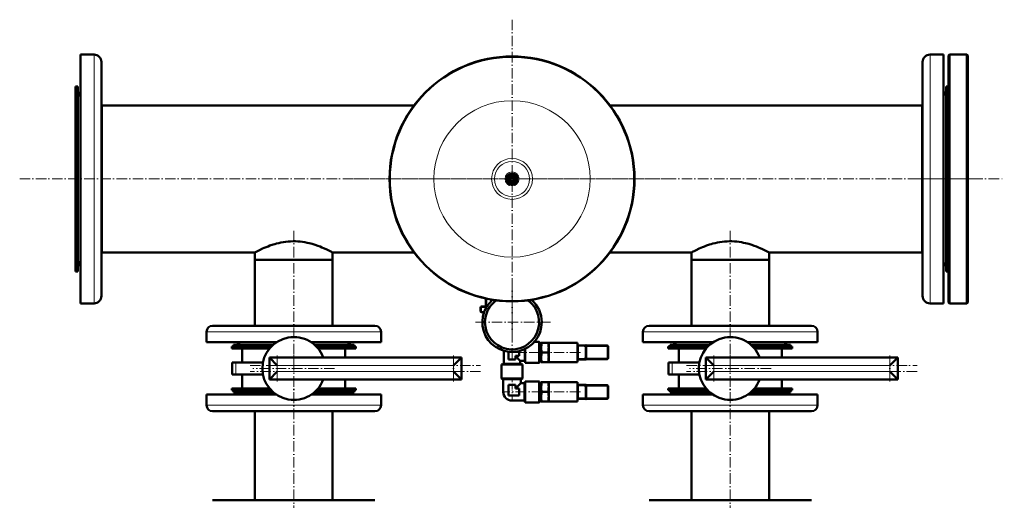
# Model space of a CAD drawing. Extents: x -2065 to 2446, y -1961 to 629.
# Tile 31 of 59: x -417 to 711, y -1120 to -569. Entities that reach past the tile are written whole.
import ezdxf

# ---------------------------------------------------------------- set-up
doc = ezdxf.new("R2010")
doc.units = 0
doc.linetypes.add('DASHDOT', pattern=[18.5, 12, -3, 0.5, -3])

msp = doc.modelspace()

# ---------------------------------------------------------------- linework, layer by layer
at = {"color": 7, "linetype": 'DASHDOT', "lineweight": 18}
for p, q in [((146.6, -569.1), (146.6, -933.8)), ((-417.4, -751.5), (710.6, -751.5)), ((328.9, -751.5), (-35.8, -751.5)), ((611.8, -751.5), (673.7, -751.5)), ((-103.4, -810.8), (-103.4, -953.5)), ((396.6, -810.8), (396.6, -953.5)), ((146.6, -871.5), (146.6, -959.9)), ((-103.4, -921.8), (-103.4, -1015.4)), ((190.8, -915.7), (102.4, -915.7)), ((396.6, -921.8), (396.6, -1015.4)), ((229.2, -943.4), (258, -943.4)), ((-122.4, -953.6), (-122.4, -983.6)), ((79.6, -953.6), (79.6, -983.6)), ((147.8, -950.2), (180.8, -950.2)), ((224.9, -950.2), (184.8, -950.2)), ((229.2, -956.9), (258, -956.9)), ((377.6, -953.6), (377.6, -983.6)), ((579.6, -953.6), (579.6, -983.6)), ((-153.4, -965.1), (110.6, -965.1)), ((-56.6, -968.6), (-150.2, -968.6)), ((346.6, -965.1), (610.6, -965.1)), ((443.4, -968.6), (349.8, -968.6)), ((110.6, -972.1), (-153.4, -972.1)), ((-103.4, -1156.2), (-103.4, -981)), ((610.6, -972.1), (346.6, -972.1)), ((396.6, -1156.2), (396.6, -981)), ((229.2, -988.7), (258, -988.7)), ((181.2, -995.4), (143.4, -995.4)), ((224.9, -995.4), (184.8, -995.4)), ((229.2, -1002.2), (258, -1002.2))]:
    msp.add_line(p, q, dxfattribs=at)
at = {"color": 7, "lineweight": 50}
for p, q in [((-347.8, -626.4), (-347.8, -609)), ((-347.8, -609), (-332.3, -609)), ((641, -609), (625.5, -609)), ((641, -609), (641, -876.5)), ((646.6, -610), (647.6, -609)), ((647.6, -894), (647.6, -609)), ((647.6, -609), (667.6, -609)), ((667.6, -894), (667.6, -609)), ((667.6, -609), (668.6, -610)), ((-323.8, -633.9), (-323.8, -617.5)), ((617, -617.5), (617, -869)), ((646.6, -893), (646.6, -610)), ((668.6, -893), (668.6, -610)), ((-347.8, -894), (-347.8, -626.4)), ((-323.8, -885.5), (-323.8, -633.9)), ((-353.4, -645.5), (-353.4, -700.6)), ((-350.8, -645.5), (-353.4, -645.5)), ((-350.8, -645.5), (-350.8, -700.6)), ((644, -802.3), (644, -645.5)), ((644, -645.5), (646.6, -645.5)), ((-350.8, -669.4), (-350.8, -658)), ((-350.8, -845), (-350.8, -669.4)), ((-323.4, -667.3), (-323.8, -667.3)), ((-323.4, -667.3), (-323.4, -711.1)), ((-323.4, -667.3), (34.3, -667.3)), ((-323.4, -835.6), (-323.4, -667.3)), ((258.8, -667.3), (616.6, -667.3)), ((616.6, -791.8), (616.6, -667.3)), ((616.6, -667.3), (617, -667.3)), ((616.6, -835.6), (616.6, -667.3)), ((-353.4, -700.6), (-353.4, -857.5)), ((-350.8, -700.6), (-350.8, -857.5)), ((-323.4, -711.1), (-323.4, -835.6)), ((141.1, -748.3), (143.8, -746.7)), ((141.1, -751.5), (141.1, -748.3)), ((141.1, -754.6), (141.1, -751.5)), ((143.8, -756.2), (141.1, -754.6)), ((143.8, -746.7), (146.6, -745.1)), ((146.6, -745.1), (149.3, -746.7)), ((149.3, -746.7), (152.1, -748.3)), ((152.1, -754.6), (149.3, -756.2)), ((152.1, -748.3), (152.1, -751.5)), ((152.1, -751.5), (152.1, -754.6)), ((146.6, -757.8), (143.8, -756.2)), ((149.3, -756.2), (146.6, -757.8)), ((616.6, -835.6), (616.6, -791.8)), ((644, -857.5), (644, -802.3)), ((-323.4, -835.6), (-323.8, -835.6)), ((-323.4, -835.6), (-147.9, -835.6)), ((-147.9, -835.6), (-147.9, -844.1)), ((-103.4, -844.1), (-147.9, -844.1)), ((-147.9, -919.6), (-147.9, -844.1)), ((-147.9, -844.1), (-59, -844.1)), ((-59, -844.1), (-103.4, -844.1)), ((-59, -835.6), (34.3, -835.6)), ((-59, -835.6), (-59, -844.1)), ((-59, -919.6), (-59, -844.1)), ((258.8, -835.6), (352.1, -835.6)), ((352.1, -835.6), (352.1, -844.1)), ((396.6, -844.1), (352.1, -844.1)), ((352.1, -919.6), (352.1, -844.1)), ((352.1, -844.1), (441, -844.1)), ((441, -844.1), (396.6, -844.1)), ((441, -835.6), (616.6, -835.6)), ((441, -835.6), (441, -844.1)), ((441, -919.6), (441, -844.1)), ((616.6, -835.6), (617, -835.6)), ((-350.8, -857.5), (-353.4, -857.5)), ((644, -857.5), (646.6, -857.5)), ((617, -869), (617, -885.5)), ((641, -876.5), (641, -894)), ((116.6, -896.7), (116.6, -888.7)), ((-347.8, -894), (-332.3, -894)), ((110.6, -903.2), (110.6, -898.7)), ((117.8, -897.7), (111.6, -897.7)), ((116.6, -897.2), (116.6, -896.7)), ((116.6, -897.7), (116.6, -897.2)), ((116.9, -897.7), (116.9, -897.7)), ((641, -894), (625.5, -894)), ((646.6, -893), (647.6, -894)), ((647.6, -894), (667.6, -894)), ((667.6, -894), (668.6, -893)), ((114.6, -904.2), (111.6, -904.2)), ((-58.8, -919.6), (-196.4, -919.6)), ((-10.4, -919.6), (-58.8, -919.6)), ((441.2, -919.6), (303.6, -919.6)), ((489.6, -919.6), (441.2, -919.6)), ((-203.4, -938.6), (-203.4, -926.6)), ((-3.4, -938.6), (-3.4, -926.6)), ((296.6, -938.6), (296.6, -926.6)), ((496.6, -938.6), (496.6, -926.6)), ((-123.3, -938.6), (-203.4, -938.6)), ((-174.4, -943.6), (-129.3, -943.6)), ((-174.4, -943.6), (-174.4, -945.6)), ((-174.4, -945.6), (-131.1, -945.6)), ((-172.4, -941.6), (-127.2, -941.6)), ((-172.4, -941.6), (-172.4, -943.6)), ((-172.4, -943.6), (-129.3, -943.6)), ((-127.2, -941.6), (-162.9, -941.6)), ((-162.4, -945.6), (-162.4, -961.6)), ((-55.5, -938.6), (-83.5, -938.6)), ((-79.6, -941.6), (-42.9, -941.6)), ((-74.9, -941.6), (-79.6, -941.6)), ((-77.5, -943.6), (-32.4, -943.6)), ((-77.5, -943.6), (-42.9, -943.6)), ((-75.7, -945.6), (-32.4, -945.6)), ((-43.9, -941.6), (-74.9, -941.6)), ((-3.4, -938.6), (-55.5, -938.6)), ((-44.4, -945.6), (-44.4, -956.1)), ((-42.9, -941.6), (-34.4, -941.6)), ((-42.9, -943.6), (-34.4, -943.6)), ((-34.4, -941.6), (-34.4, -943.6)), ((-32.4, -943.6), (-32.4, -945.6)), ((161.1, -950.2), (161.1, -946.5)), ((161.7, -950.2), (161.7, -946.1)), ((172.1, -938.2), (177.8, -938.2)), ((177.8, -950.2), (177.8, -938.2)), ((178.1, -938.5), (177.8, -938.2)), ((178.1, -950.2), (178.1, -938.5)), ((178.1, -939.7), (180.1, -939.7)), ((180.1, -939.2), (180.5, -939.2)), ((180.1, -939.2), (180.1, -944.7)), ((180.1, -944.7), (180.1, -955.7)), ((180.5, -939.2), (188.1, -939.2)), ((188.1, -939.2), (188.6, -939.2)), ((188.6, -939.2), (188.6, -944.7)), ((188.6, -939.2), (221.6, -939.2)), ((188.6, -944.7), (188.6, -950.2)), ((221.6, -942.1), (221.6, -939.2)), ((221.6, -942), (222.1, -942)), ((221.6, -942.7), (221.6, -942.1)), ((221.6, -950.2), (221.6, -942.7)), ((222.1, -943.2), (222.1, -942)), ((231.1, -942.2), (222.1, -942.2)), ((222.1, -943.2), (222.1, -957.2)), ((231.1, -941.9), (231.1, -943.2)), ((231.6, -941.9), (231.1, -941.9)), ((231.1, -957.2), (231.1, -943.2)), ((231.6, -943.2), (231.6, -941.9)), ((255.6, -942.4), (231.6, -942.4)), ((231.6, -943.2), (231.6, -957.2)), ((239.3, -942.3), (241.3, -942.3)), ((239.4, -942.3), (239.3, -942.3)), ((239.3, -942.4), (239.3, -942.3)), ((239.3, -942.4), (239.3, -942.3)), ((239.3, -942.4), (239.3, -942.3)), ((241.3, -942.3), (241.3, -942.3)), ((241.3, -942.4), (241.3, -942.3)), ((241.3, -942.4), (241.3, -942.3)), ((241.3, -942.4), (241.3, -942.3)), ((243.7, -942.3), (242.7, -942.3)), ((242.7, -942.4), (242.7, -942.3)), ((243.3, -942.3), (242.9, -942.3)), ((243.3, -942.3), (244, -942.3)), ((243.7, -942.3), (244.6, -942.3)), ((243.7, -942.4), (243.7, -942.3)), ((244, -942.3), (246.5, -942.3)), ((247.5, -942.3), (244.6, -942.3)), ((244.6, -942.4), (244.6, -942.3)), ((245.8, -942.3), (247, -942.3)), ((247, -942.3), (248.2, -942.3)), ((247.5, -942.4), (247.5, -942.3)), ((248.2, -942.4), (248.2, -942.3)), ((256.6, -956.9), (256.6, -943.4)), ((376.7, -938.6), (296.6, -938.6)), ((325.6, -943.6), (370.7, -943.6)), ((325.6, -943.6), (325.6, -945.6)), ((325.6, -945.6), (368.9, -945.6)), ((327.6, -941.6), (372.8, -941.6)), ((327.6, -941.6), (327.6, -943.6)), ((327.6, -943.6), (370.7, -943.6)), ((372.8, -941.6), (337.1, -941.6)), ((337.6, -945.6), (337.6, -961.6)), ((444.5, -938.6), (416.5, -938.6)), ((420.4, -941.6), (457.1, -941.6)), ((425.1, -941.6), (420.4, -941.6)), ((422.5, -943.6), (467.6, -943.6)), ((422.5, -943.6), (457.1, -943.6)), ((424.3, -945.6), (467.6, -945.6)), ((456.1, -941.6), (425.1, -941.6)), ((496.6, -938.6), (444.5, -938.6)), ((455.6, -945.6), (455.6, -956.1)), ((457.1, -941.6), (465.6, -941.6)), ((457.1, -943.6), (465.6, -943.6)), ((465.6, -941.6), (465.6, -943.6)), ((467.6, -943.6), (467.6, -945.6)), ((-131.4, -956.1), (88.6, -956.1)), ((-131.4, -981.1), (-131.4, -956.1)), ((-122.4, -965.1), (-131.4, -956.1)), ((79.6, -965.1), (88.6, -956.1)), ((88.6, -981.1), (88.6, -956.1)), ((137.1, -963.4), (137.1, -948.3)), ((142.6, -958.2), (142.6, -949.5)), ((150.6, -958.2), (142.6, -958.2)), ((154.6, -954.2), (150.6, -954.2)), ((150.6, -954.2), (150.6, -958.2)), ((156.1, -959.7), (150.6, -954.2)), ((154.6, -948.7), (154.6, -954.2)), ((161.1, -959.7), (161.1, -950.2)), ((161.7, -962.2), (161.7, -950.2)), ((177.8, -962.2), (177.8, -950.2)), ((178.1, -961.9), (178.1, -950.2)), ((180.1, -955.7), (180.1, -961.2)), ((180.5, -950.2), (188.1, -950.2)), ((188.6, -950.2), (188.6, -955.7)), ((188.6, -955.7), (188.6, -961.2)), ((221.6, -957.6), (221.6, -950.2)), ((221.6, -958.2), (221.6, -957.6)), ((221.6, -961.2), (221.6, -958.2)), ((221.6, -958.3), (222.1, -958.3)), ((222.1, -958.3), (222.1, -957.2)), ((222.1, -958.2), (231.1, -958.2)), ((231.1, -957.2), (231.1, -958.4)), ((231.6, -958.4), (231.1, -958.4)), ((231.6, -958.4), (231.6, -957.2)), ((231.6, -957.9), (255.6, -957.9)), ((256.6, -950.1), (256.6, -950.2)), ((256.6, -950.2), (256.6, -950.2)), ((368.6, -956.1), (588.6, -956.1)), ((368.6, -981.1), (368.6, -956.1)), ((377.6, -965.1), (368.6, -956.1)), ((579.6, -965.1), (588.6, -956.1)), ((588.6, -981.1), (588.6, -956.1)), ((-169.9, -961.6), (-174, -961.6)), ((-174, -975.6), (-174, -961.6)), ((-138.7, -961.6), (-169.9, -961.6)), ((134.6, -964.1), (137.1, -963.4)), ((134.6, -980.1), (134.6, -964.1)), ((134.6, -964.1), (158.6, -964.1)), ((137.1, -963.4), (156.1, -963.4)), ((156.1, -959.7), (156.1, -963.4)), ((156.1, -959.7), (161.1, -959.7)), ((156.1, -963.4), (158.6, -964.1)), ((158.6, -964.1), (158.6, -980.1)), ((161.1, -959.7), (161.7, -962.2)), ((161.7, -962.2), (177.8, -962.2)), ((178.1, -961.9), (177.8, -962.2)), ((178.1, -960.6), (180.1, -960.6)), ((180.5, -961.2), (180.1, -961.2)), ((180.5, -961.2), (188.1, -961.2)), ((188.6, -961.2), (188.1, -961.2)), ((188.6, -961.2), (221.6, -961.2)), ((330.1, -961.6), (326, -961.6)), ((326, -975.6), (326, -961.6)), ((361.3, -961.6), (330.1, -961.6)), ((-169.9, -975.6), (-174, -975.6)), ((-138.7, -975.6), (-169.9, -975.6)), ((-162.4, -975.6), (-162.4, -991.6)), ((-131.4, -981.1), (-122.4, -972.1)), ((-131.4, -981.1), (88.6, -981.1)), ((-44.4, -981.1), (-44.4, -991.6)), ((79.6, -972.1), (88.6, -981.1)), ((134.9, -980.4), (134.6, -980.1)), ((134.6, -980.1), (158.6, -980.1)), ((134.9, -980.4), (158.3, -980.4)), ((136.6, -980.9), (135.9, -980.4)), ((146.6, -980.9), (136.6, -980.9)), ((136.6, -980.9), (136.6, -995.4)), ((156.6, -980.9), (146.6, -980.9)), ((156.6, -980.9), (157.2, -980.4)), ((156.6, -980.9), (156.6, -985.4)), ((158.6, -980.1), (158.3, -980.4)), ((330.1, -975.6), (326, -975.6)), ((361.3, -975.6), (330.1, -975.6)), ((337.6, -975.6), (337.6, -991.6)), ((368.6, -981.1), (377.6, -972.1)), ((368.6, -981.1), (588.6, -981.1)), ((455.6, -981.1), (455.6, -991.6)), ((579.6, -972.1), (588.6, -981.1)), ((-174.4, -991.6), (-131.1, -991.6)), ((-174.4, -991.6), (-174.4, -993.6)), ((-162.4, -991.6), (-131.1, -991.6)), ((-75.7, -991.6), (-44.4, -991.6)), ((-75.7, -991.6), (-32.4, -991.6)), ((-32.4, -991.6), (-32.4, -993.6)), ((142.6, -999.4), (142.6, -987.4)), ((142.6, -987.4), (146.6, -987.4)), ((146.6, -987.4), (150.6, -987.4)), ((156.6, -985.4), (150.6, -991.4)), ((150.6, -987.4), (150.6, -991.4)), ((150.6, -991.4), (154.6, -991.4)), ((154.6, -991.4), (154.6, -995.4)), ((161, -985.4), (156.6, -985.4)), ((161, -985.4), (161.6, -983.4)), ((161, -995.4), (161, -985.4)), ((161.6, -995.4), (161.6, -983.4)), ((177.8, -983.4), (161.6, -983.4)), ((177.8, -995.4), (177.8, -983.4)), ((178.1, -983.7), (177.8, -983.4)), ((178.1, -995.4), (178.1, -983.7)), ((178.1, -984.9), (180.1, -984.9)), ((180.1, -984.4), (180.5, -984.4)), ((180.1, -984.4), (180.1, -989.9)), ((180.1, -989.9), (180.1, -1000.9)), ((180.5, -984.4), (188.1, -984.4)), ((188.1, -984.4), (188.6, -984.4)), ((188.6, -984.4), (188.6, -989.9)), ((188.6, -984.4), (221.6, -984.4)), ((188.6, -989.9), (188.6, -995.4)), ((221.6, -987.3), (221.6, -984.4)), ((221.6, -987.2), (222.1, -987.2)), ((221.6, -988), (221.6, -987.3)), ((221.6, -995.4), (221.6, -988)), ((222.1, -988.4), (222.1, -987.2)), ((231.1, -987.4), (222.1, -987.4)), ((222.1, -988.4), (222.1, -1002.4)), ((231.1, -987.2), (231.1, -988.4)), ((231.6, -987.2), (231.1, -987.2)), ((231.1, -1002.4), (231.1, -988.4)), ((231.6, -988.4), (231.6, -987.2)), ((255.6, -987.7), (231.6, -987.7)), ((231.6, -988.4), (231.6, -1002.4)), ((239.3, -987.6), (241.3, -987.6)), ((239.4, -987.6), (239.3, -987.6)), ((239.3, -987.7), (239.3, -987.6)), ((239.3, -987.7), (239.3, -987.6)), ((239.3, -987.7), (239.3, -987.6)), ((241.3, -987.6), (241.3, -987.6)), ((241.3, -987.7), (241.3, -987.6)), ((241.3, -987.7), (241.3, -987.6)), ((241.3, -987.7), (241.3, -987.6)), ((243.7, -987.6), (242.7, -987.6)), ((242.7, -987.7), (242.7, -987.6)), ((243.3, -987.6), (242.9, -987.6)), ((243.3, -987.6), (244, -987.6)), ((243.7, -987.6), (244.6, -987.6)), ((243.7, -987.7), (243.7, -987.6)), ((244, -987.6), (246.5, -987.6)), ((247.5, -987.6), (244.6, -987.6)), ((244.6, -987.7), (244.6, -987.6)), ((245.8, -987.6), (247, -987.6)), ((247, -987.6), (248.2, -987.6)), ((247.5, -987.7), (247.5, -987.6)), ((248.2, -987.7), (248.2, -987.6)), ((256.6, -1002.2), (256.6, -988.7)), ((325.6, -991.6), (368.9, -991.6)), ((325.6, -991.6), (325.6, -993.6)), ((337.6, -991.6), (368.9, -991.6)), ((424.3, -991.6), (455.6, -991.6)), ((424.3, -991.6), (467.6, -991.6)), ((467.6, -991.6), (467.6, -993.6)), ((-203.4, -998.6), (-123.3, -998.6)), ((-203.4, -998.6), (-203.4, -1010.6)), ((-174.4, -993.6), (-129.3, -993.6)), ((-172.4, -995.6), (-172.4, -993.6)), ((-164, -995.6), (-172.4, -995.6)), ((-127.2, -995.6), (-164, -995.6)), ((-83.5, -998.6), (-15.7, -998.6)), ((-34.4, -995.6), (-79.6, -995.6)), ((-77.5, -993.6), (-32.4, -993.6)), ((-34.4, -995.6), (-34.4, -993.6)), ((-15.7, -998.6), (-3.4, -998.6)), ((-3.4, -998.6), (-3.4, -1010.6)), ((154.6, -999.4), (142.6, -999.4)), ((154.6, -995.4), (154.6, -999.4)), ((161, -1005.4), (161, -995.4)), ((161.6, -1007.4), (161.6, -995.4)), ((177.8, -1007.4), (177.8, -995.4)), ((178.1, -1007.1), (178.1, -995.4)), ((180.1, -1000.9), (180.1, -1006.4)), ((180.5, -995.4), (188.1, -995.4)), ((188.6, -995.4), (188.6, -1000.9)), ((188.6, -1000.9), (188.6, -1006.4)), ((221.6, -1002.8), (221.6, -995.4)), ((221.6, -1003.5), (221.6, -1002.8)), ((221.6, -1006.4), (221.6, -1003.5)), ((221.6, -1003.6), (222.1, -1003.6)), ((222.1, -1003.6), (222.1, -1002.4)), ((222.1, -1003.4), (231.1, -1003.4)), ((231.1, -1002.4), (231.1, -1003.6)), ((231.6, -1003.6), (231.1, -1003.6)), ((231.6, -1003.6), (231.6, -1002.4)), ((231.6, -1003.2), (255.6, -1003.2)), ((256.6, -995.4), (256.6, -995.4)), ((256.6, -995.4), (256.6, -995.4)), ((296.6, -998.6), (376.7, -998.6)), ((296.6, -998.6), (296.6, -1010.6)), ((325.6, -993.6), (370.7, -993.6)), ((327.6, -995.6), (327.6, -993.6)), ((336, -995.6), (327.6, -995.6)), ((372.8, -995.6), (336, -995.6)), ((416.5, -998.6), (484.3, -998.6)), ((465.6, -995.6), (420.4, -995.6)), ((422.5, -993.6), (467.6, -993.6)), ((465.6, -995.6), (465.6, -993.6)), ((484.3, -998.6), (496.6, -998.6)), ((496.6, -998.6), (496.6, -1010.6)), ((161, -1005.4), (146.6, -1005.4)), ((161, -1005.4), (161.6, -1007.4)), ((177.8, -1007.4), (161.6, -1007.4)), ((178.1, -1007.1), (177.8, -1007.4)), ((178.1, -1005.9), (180.1, -1005.9)), ((180.5, -1006.4), (180.1, -1006.4)), ((180.5, -1006.4), (188.1, -1006.4)), ((188.6, -1006.4), (188.1, -1006.4)), ((188.6, -1006.4), (221.6, -1006.4)), ((-196.4, -1017.6), (-21.8, -1017.6)), ((-147.9, -1017.6), (-147.9, -1119.6)), ((-59, -1017.6), (-59, -1119.6)), ((-21.8, -1017.6), (-10.4, -1017.6)), ((303.6, -1017.6), (478.2, -1017.6)), ((352.1, -1017.6), (352.1, -1119.6)), ((441, -1017.6), (441, -1119.6)), ((478.2, -1017.6), (489.6, -1017.6)), ((-185, -1119.6), (-196.4, -1119.6)), ((-10.4, -1119.6), (-185, -1119.6)), ((315, -1119.6), (303.6, -1119.6)), ((489.6, -1119.6), (315, -1119.6))]:
    msp.add_line(p, q, dxfattribs=at)
at = {"color": 7, "lineweight": 18}
for p, q in [((-332.3, -626.4), (-332.3, -609)), ((625.5, -609), (625.5, -876.5)), ((-332.3, -894), (-332.3, -626.4)), ((625.5, -876.5), (625.5, -894)), ((117.6, -897), (117.6, -888.7)), ((110.6, -898.7), (111.6, -898.7)), ((111.6, -897.7), (111.6, -898.7)), ((117.1, -898.7), (111.6, -898.7)), ((111.6, -900.9), (111.6, -898.7)), ((111.6, -903.2), (111.6, -900.9)), ((118.2, -897), (117.6, -897)), ((117.6, -897.3), (117.6, -897)), ((117.6, -897.3), (117.6, -897.7)), ((110.6, -903.2), (111.6, -903.2)), ((115, -903.2), (111.6, -903.2)), ((111.6, -904.2), (111.6, -903.2)), ((-55.5, -926.6), (-203.4, -926.6)), ((-3.4, -926.6), (-55.5, -926.6)), ((444.5, -926.6), (296.6, -926.6)), ((496.6, -926.6), (444.5, -926.6)), ((221.6, -943.2), (222.1, -943.2)), ((222.1, -943.2), (231.1, -943.2)), ((231.6, -943.2), (231.1, -943.2)), ((231.6, -943.4), (255.6, -943.4)), ((255.6, -942.7), (255.6, -942.4)), ((255.6, -943.4), (255.6, -942.7)), ((256.3, -943.4), (255.6, -943.4)), ((255.6, -943.4), (255.6, -956.9)), ((256.6, -943.4), (256.3, -943.4)), ((221.6, -957.2), (222.1, -957.2)), ((231.1, -957.2), (222.1, -957.2)), ((231.6, -957.2), (231.1, -957.2)), ((255.6, -956.9), (231.6, -956.9)), ((255.6, -956.9), (256.3, -956.9)), ((255.6, -957.6), (255.6, -956.9)), ((255.6, -957.9), (255.6, -957.6)), ((256.3, -956.9), (256.6, -956.9)), ((-169.9, -975.6), (-169.9, -961.6)), ((-122.4, -965.1), (79.6, -965.1)), ((-122.4, -972.1), (-122.4, -965.1)), ((79.6, -972.1), (79.6, -965.1)), ((330.1, -975.6), (330.1, -961.6)), ((377.6, -965.1), (579.6, -965.1)), ((377.6, -972.1), (377.6, -965.1)), ((579.6, -972.1), (579.6, -965.1)), ((-122.4, -972.1), (79.6, -972.1)), ((377.6, -972.1), (579.6, -972.1)), ((221.6, -988.4), (222.1, -988.4)), ((222.1, -988.4), (231.1, -988.4)), ((231.6, -988.4), (231.1, -988.4)), ((231.6, -988.7), (255.6, -988.7)), ((255.6, -987.9), (255.6, -987.7)), ((255.6, -988.7), (255.6, -987.9)), ((256.3, -988.7), (255.6, -988.7)), ((255.6, -988.7), (255.6, -1002.2)), ((256.6, -988.7), (256.3, -988.7)), ((136.6, -995.4), (142.6, -995.4)), ((146.6, -1005.4), (146.6, -999.4)), ((221.6, -1002.4), (222.1, -1002.4)), ((231.1, -1002.4), (222.1, -1002.4)), ((231.6, -1002.4), (231.1, -1002.4)), ((255.6, -1002.2), (231.6, -1002.2)), ((255.6, -1002.2), (256.3, -1002.2)), ((255.6, -1002.9), (255.6, -1002.2)), ((255.6, -1003.2), (255.6, -1002.9)), ((256.3, -1002.2), (256.6, -1002.2)), ((-203.4, -1010.6), (-15.7, -1010.6)), ((-15.7, -1010.6), (-3.4, -1010.6)), ((296.6, -1010.6), (484.3, -1010.6)), ((484.3, -1010.6), (496.6, -1010.6))]:
    msp.add_line(p, q, dxfattribs=at)
at = {"color": 7, "linetype": 'DASHDOT', "lineweight": 18, "ltscale": 0.480016}
for p, q in [((-103.4, -944), (-103.4, -963.2)), ((396.6, -944), (396.6, -963.2))]:
    msp.add_line(p, q, dxfattribs=at)
at = {"color": 7, "linetype": 'DASHDOT', "lineweight": 18, "ltscale": 0.3}
for p, q in [((220.6, -943.2), (232.6, -943.2)), ((220.6, -957.2), (232.6, -957.2)), ((220.6, -988.4), (232.6, -988.4)), ((220.6, -1002.4), (232.6, -1002.4))]:
    msp.add_line(p, q, dxfattribs=at)
at = {"color": 7, "linetype": 'DASHDOT', "lineweight": 18, "ltscale": 0.003}
for p, q in [((240.3, -942.4), (240.3, -942.3)), ((240.3, -942.4), (240.3, -942.3)), ((246, -942.4), (246, -942.3)), ((240.3, -987.7), (240.3, -987.5)), ((240.3, -987.7), (240.3, -987.5)), ((246, -987.7), (246, -987.5))]:
    msp.add_line(p, q, dxfattribs=at)
at = {"color": 7, "linetype": 'DASHDOT', "lineweight": 18, "ltscale": 0.405014}
for p, q in [((255.6, -942.1), (255.6, -958.3)), ((255.6, -987.3), (255.6, -1003.5))]:
    msp.add_line(p, q, dxfattribs=at)
at = {"color": 7, "linetype": 'DASHDOT', "lineweight": 18, "ltscale": 0.45}
msp.add_line((146.6, -978.9), (146.6, -996.9), dxfattribs=at)
at = {"color": 7, "lineweight": 50}
for points in [[(-147.9, -835.6), (-146.5, -834.9), (-144.1, -833.7), (-142.6, -832.9), (-139.1, -831.3), (-137.2, -830.5), (-135.1, -829.6), (-132.9, -828.8), (-130.7, -827.9), (-127.1, -826.7), (-125.2, -826.2), (-123.3, -825.6), (-120.7, -825), (-118.1, -824.4), (-115.4, -823.9), (-112.6, -823.5), (-109.8, -823.2), (-107, -823), (-104.2, -822.9), (-101.5, -822.9), (-98.7, -823.1), (-96, -823.3), (-93.3, -823.6), (-90.7, -824), (-88.2, -824.5), (-85.8, -825.1), (-84, -825.5), (-82.2, -826), (-78.8, -827), (-76, -828), (-73.2, -829), (-71.2, -829.9), (-69.2, -830.7), (-66.5, -831.9), (-64.2, -833), (-62.7, -833.7), (-60.4, -834.9), (-59, -835.6)], [(352.1, -835.6), (353.5, -834.9), (355.9, -833.7), (357.4, -832.9), (360.9, -831.3), (362.8, -830.5), (364.9, -829.6), (367.1, -828.8), (369.3, -827.9), (372.9, -826.7), (374.8, -826.2), (376.7, -825.6), (379.3, -825), (381.9, -824.4), (384.6, -823.9), (387.4, -823.5), (390.2, -823.2), (393, -823), (395.8, -822.9), (398.5, -822.9), (401.3, -823.1), (404, -823.3), (406.7, -823.6), (409.3, -824), (411.8, -824.5), (414.2, -825.1), (416, -825.5), (417.8, -826), (421.2, -827), (424, -828), (426.8, -829), (428.8, -829.9), (430.8, -830.7), (433.5, -831.9), (435.8, -833), (437.3, -833.7), (439.6, -834.9), (441, -835.6)], [(180.5, -939.2), (180.2, -941.6), (180.1, -943.6), (180.1, -944.7)], [(180.1, -944.7), (180.1, -946.7), (180.3, -948.9), (180.5, -950.2)], [(188.6, -944.7), (188.5, -942.6), (188.3, -940.4), (188.1, -939.2)], [(188.1, -950.2), (188.4, -947.8), (188.5, -945.7), (188.6, -944.7)], [(180.5, -950.2), (180.2, -952.6), (180.1, -954.6), (180.1, -955.7)], [(180.1, -955.7), (180.1, -957.7), (180.3, -959.9), (180.5, -961.2)], [(188.6, -955.7), (188.5, -953.6), (188.3, -951.4), (188.1, -950.2)], [(188.1, -961.2), (188.4, -958.8), (188.5, -956.7), (188.6, -955.7)], [(180.5, -984.4), (180.2, -986.8), (180.1, -988.9), (180.1, -989.9)], [(180.1, -989.9), (180.1, -991.9), (180.3, -994.1), (180.5, -995.4)], [(188.6, -989.9), (188.5, -987.9), (188.3, -985.7), (188.1, -984.4)], [(188.1, -995.4), (188.4, -993), (188.5, -990.9), (188.6, -989.9)], [(180.5, -995.4), (180.2, -997.8), (180.1, -999.9), (180.1, -1000.9)], [(180.1, -1000.9), (180.1, -1002.9), (180.3, -1005.1), (180.5, -1006.4)], [(188.6, -1000.9), (188.5, -998.9), (188.3, -996.7), (188.1, -995.4)], [(188.1, -1006.4), (188.4, -1004), (188.5, -1001.9), (188.6, -1000.9)]]:
    msp.add_lwpolyline(points, dxfattribs=at)
at = {"color": 7, "lineweight": 18}
for points in [[(117.6, -897.3), (117.3, -897.3), (117, -897.4), (116.8, -897.5), (116.6, -897.7)], [(116.9, -897.7), (117.2, -897.6), (117.4, -897.5), (117.5, -897.4), (117.6, -897.3), (117.6, -897.3)]]:
    msp.add_lwpolyline(points, dxfattribs=at)
at = {"color": 7, "lineweight": 50}
for radius in [140, 5.5, 4, 3, 2.75, 2.15]:
    msp.add_circle((146.6, -751.5), radius, dxfattribs=at)
at = {"color": 7, "lineweight": 18}
for radius in [89.6, 23.4, 20.1, 8.02, 6.85]:
    msp.add_circle((146.6, -751.5), radius, dxfattribs=at)
at = {"color": 7, "lineweight": 50}
for centre, radius, start, end in [((-332.3, -617.5), 8.5, 0, 90), ((625.5, -617.5), 8.5, 90, 180), ((146.6, -751.5), 140.3, 90, 270), ((146.6, -751.5), 140.3, 270, 90), ((-342.3, -658), 8.5, 130.3202, 180), ((635.5, -658), 8.5, 0.0707, 49.6798), ((-342.3, -845), 8.5, 180, 229.6798), ((635.5, -845), 8.5, 310.3202, 359.9251), ((-332.3, -885.5), 8.5, 270, 360), ((146.6, -915.7), 34, 130.7724, 360), ((146.6, -915.7), 31, 180, 54.238), ((146.6, -915.7), 31, 125.7622, 180), ((117.6, -888.7), 1, 170.0775, 180), ((146.6, -915.7), 34, 0, 49.2278), ((625.5, -885.5), 8.5, 180, 270), ((111.6, -898.7), 1, 90, 180), ((111.6, -903.2), 1, 180, 270), ((-196.4, -926.6), 7, 90, 180), ((-10.4, -926.6), 7, 360, 90), ((303.6, -926.6), 7, 90, 180), ((489.6, -926.6), 7, 360, 90), ((-103.4, -968.6), 36, 20.3175, 339.6825), ((396.6, -968.6), 36, 20.3175, 339.6825), ((-162.9, -934.6), 7, 214.8499, 270), ((-43.9, -934.6), 7, 270, 325.1501), ((255.6, -943.4), 1, 0, 90), ((337.1, -934.6), 7, 214.8499, 270), ((456.1, -934.6), 7, 270, 325.1501), ((255.6, -956.9), 1, 270, 360), ((255.6, -988.7), 1, 0, 90), ((-162.9, -1002.6), 7, 90, 145.1501), ((-43.9, -1002.6), 7, 34.8499, 90), ((146.6, -995.4), 10, 180, 270), ((255.6, -1002.2), 1, 270, 360), ((337.1, -1002.6), 7, 90, 145.1501), ((456.1, -1002.6), 7, 34.8499, 90), ((-196.4, -1010.6), 7, 180, 270), ((-10.4, -1010.6), 7, 270, 0), ((303.6, -1010.6), 7, 180, 270), ((489.6, -1010.6), 7, 270, 0)]:
    msp.add_arc(centre, radius, start, end, dxfattribs=at)
at = {"color": 7, "lineweight": 18}
msp.add_ellipse((117.6, -897.2), major_axis=(-1, 0), ratio=0.298246, start_param=4.712389, end_param=6.283185, dxfattribs=at)

doc.saveas('drawing.dxf')
